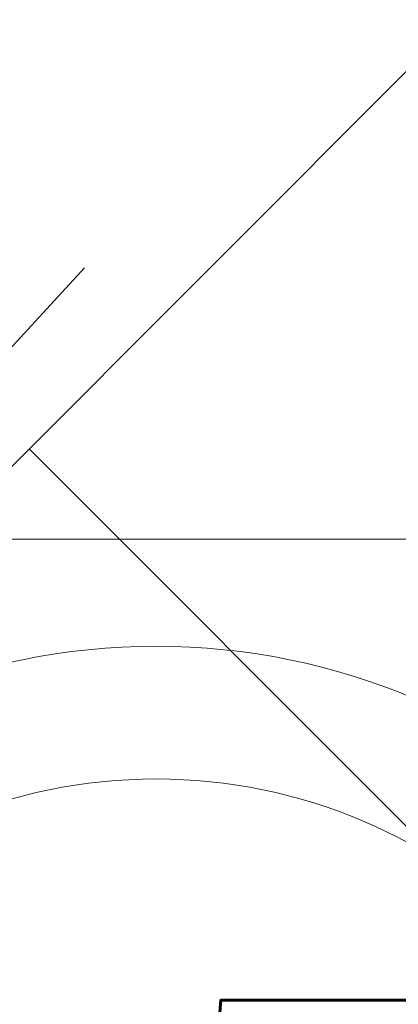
# Model space of a CAD drawing. Extents: x 7489187 to 7491099, y 5781939 to 5785132.
# Tile 25 of 217: x 7490381.942 to 7490382.299, y 5784336.313 to 5784337.24. Entities that reach past the tile are written whole.
import ezdxf
from ezdxf import colors
from ezdxf.entities.mleader import LeaderData, LeaderLine
from ezdxf.math import Vec2, Vec3

# ---------------------------------------------------------------- set-up
doc = ezdxf.new("R2010")
doc.units = 0
doc.header["$MEASUREMENT"] = 0
doc.linetypes.add('DYN_DIM', pattern=[1.0221568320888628, 0.2920448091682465, -0.7301120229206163])
doc.layers.get('0').update_dxf_attribs({"linetype": 'CONTINUOUS', "lineweight": 5})
doc.layers.get('Defpoints').update_dxf_attribs({"linetype": 'CONTINUOUS'})
doc.layers.get('Defpoints').transparency = 0.8
for name, color, linetype, lineweight in [('___wymiary', 1, 'CONTINUOUS', 20), ('___wysokość  - projektowana', 5, 'CONTINUOUS', 20), ('__PROJ_DR_szraf utwardzenia', 141, 'CONTINUOUS', 9), ('__PROJ_IS_sanitarka instalacja (myjnia)', 32, 'CONTINUOUS', 20), ('_ISTN__DR_szraf zieleń', 8, 'CONTINUOUS', 30), ('_ISTN_ROZBIÓRKA_DR_szraf zieleń', 40, 'CONTINUOUS', 30), ('_ROZBIÓRKA_DR_krawężnik', 7, 'NIEIST_1', 30), ('_ROZBIÓRKA_DR_szraf utwardzenia', 11, 'CONTINUOUS', 15), ('_ROZBIÓRKA_DR_szraf zieleń', 11, 'CONTINUOUS', 30)]:
    doc.layers.add(name, color=color, linetype=linetype, lineweight=lineweight)
doc.styles.add('Arial', font='arial.ttf')
doc.styles.add('ROMANS', font='romans.shx', dxfattribs={"width": 0.8})
doc.styles.get("Standard").update_dxf_attribs({"font": 'txt', "width": 0.75})
doc.linetypes.add('NIEIST_1', pattern='A,20,-0.01,["X",Standard,S=5,R=0,X=-2.54,Y=-2.54],-0.01', length=20.02)
doc.dimstyles.new('PZT-AS', dxfattribs={"dimtxt": 1, "dimasz": 0.5, "dimexe": 1, "dimexo": 1, "dimgap": 0.1, "dimtad": 0, "dimdec": 1, "dimrnd": 0.0005, "dimzin": 0, "dimdsep": 46, "dimtxsty": 'Arial', "dimblk": 'ARCHTICK', "dimcen": 0.5, "dimclrd": 256, "dimclre": 256, "dimclrt": 256, "dimazin": 0, "dimtfac": 1, "dimtdec": 1, "dimtofl": 0, "dimtmove": 0, "dimatfit": 3, "dimldrblk": 'ARCHTICK', "dimfxl": 0, "dimtolj": 1, "dimtzin": 0, "dimarcsym": 0})
pattern_1 = [(273.8880229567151, (-7489999.249338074, -5784190.541704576), (0.8197702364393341, -0.5070811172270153), [0, -0.76, 0, -0.85, 0, -0.8125]), (243.8880229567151, (-7489999.249338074, -5784190.541704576), (0.6853056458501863, -1.5180614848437), [0, -0.41, 0, -0.685, 0, -0.2625]), (203.8880229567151, (-7489998.908895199, -5784190.029529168), (-0.8595845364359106, -1.298303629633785), [0, -0.25, 0, -0.9, 0, -1.175]), (193.8880229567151, (-7489998.908895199, -5784190.029529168), (-0.466577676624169, -1.494684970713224), [0, -0.125, 0, -0.59, 0, -0.675])]

# ---------------------------------------------------------------- blocks, each defined once
blk = doc.blocks.new('EAWEQWEQE')
at = {"layer": '__PROJ_DR_szraf utwardzenia', "ltscale": 2}
h = blk.add_hatch(dxfattribs=at)
h.set_pattern_fill('AR-HBONE', color=256, scale=0.5, angle=45)
h.set_pattern_definition([(90, (-7489965.006917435, -5784369.251104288), (-2, 2), [6, -2]), (180, (-7489965.006917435, -5784367.251104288), (-2, 2), [6, -2])])
edge = h.paths.add_edge_path()
edge.add_line((86.03000000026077, 0.3200000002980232), (85.95000000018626, 1.150000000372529))
edge.add_line((85.95000000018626, 1.150000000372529), (85.99000000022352, 2.150000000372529))
edge.add_line((85.99000000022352, 2.150000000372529), (86.19000000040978, 3.129999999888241))
edge.add_line((86.19000000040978, 3.129999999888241), (86.54000000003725, 4.060000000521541))
edge.add_line((86.54000000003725, 4.060000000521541), (86.9141155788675, 4.745878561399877))
edge.add_line((86.9141155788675, 4.745878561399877), (83.19093015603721, 11.76064102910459))
edge.add_line((83.19093015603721, 11.76064102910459), (82.66000000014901, 11.41999999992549))
edge.add_line((82.66000000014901, 11.41999999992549), (72.50999999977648, 7.799999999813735))
edge.add_arc((72.24903874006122, 9.042990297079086), 1.270088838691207, 219.2149584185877, 281.85683428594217, ccw=False)
edge.add_line((71.26500000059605, 8.240000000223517), (71.04000000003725, 8.650000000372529))
edge.add_arc((69.92013106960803, 8.368443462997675), 1.154720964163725, 14.1127482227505, 101.495783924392)
edge.add_line((69.69000000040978, 9.5), (67.90297361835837, 8.8457025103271))
edge.add_line((67.90297361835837, 8.8457025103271), (69.27792074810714, 5.089185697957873))
edge.add_line((69.27792074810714, 5.089185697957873), (64.58257362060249, 3.37054805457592))
edge.add_line((64.58257362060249, 3.37054805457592), (63.20766350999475, 7.126825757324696))
edge.add_line((63.20766350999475, 7.126825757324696), (59.89222941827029, 5.914727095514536))
edge.add_arc((59.5485867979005, 6.853827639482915), 1.000000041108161, 245.5390053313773, 290.0989574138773, ccw=False)
edge.add_line((59.13451310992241, 5.943584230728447), (51.80837199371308, 9.276277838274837))
edge.add_line((51.80837199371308, 9.276277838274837), (51.35325031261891, 9.483314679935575))
edge.add_arc((51.56028715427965, 9.938436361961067), 0.4999999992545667, 155.5390046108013, 245.53900451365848, ccw=False)
edge.add_line((51.10516547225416, 10.14547320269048), (52.96849702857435, 14.24156833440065))
edge.add_line((52.96849702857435, 14.24156833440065), (49.69162090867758, 15.73223358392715))
edge.add_line((49.69162090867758, 15.73223358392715), (48.3458814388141, 12.77394263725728))
edge.add_arc((47.66319891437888, 13.08449789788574), 0.749999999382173, 155.5390047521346, 335.5390046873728, ccw=False)
edge.add_line((46.98051638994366, 13.39505315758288), (48.32625585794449, 16.35334410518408))
edge.add_line((48.32625585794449, 16.35334410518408), (45.04603271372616, 17.84553193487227))
edge.add_line((45.04603271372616, 17.84553193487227), (43.18270114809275, 13.74943678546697))
edge.add_arc((42.72757946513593, 13.95647362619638), 0.4999999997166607, 245.5390047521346, 335.5390046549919, ccw=False)
edge.add_line((42.52054262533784, 13.50135194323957), (42.06542093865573, 13.70838878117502))
edge.add_line((42.06542093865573, 13.70838878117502), (27.98965454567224, 6.455637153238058))
edge.add_arc((30.7378729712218, 1.122036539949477), 6.00000000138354, 117.2604726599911, 207.2604725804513)
edge.add_line((25.40427235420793, -1.626181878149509), (44.87081948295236, -39.4058528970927))
edge.add_arc((51.98228697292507, -35.74156167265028), 8.00000000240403, 207.2604725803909, 297.2604725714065)
edge.add_line((55.64657819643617, -42.85302916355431), (65.85764832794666, -37.5916207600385))
edge.add_arc((66.3156847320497, -38.48055419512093), 0.9999999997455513, 27.260472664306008, 117.26047266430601, ccw=False)
edge.add_line((67.20461816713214, -38.02251779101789), (69.0367637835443, -41.57825153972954))
edge.add_line((69.0367637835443, -41.57825153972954), (72.23692415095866, -39.92932048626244))
edge.add_line((72.23692415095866, -39.92932048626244), (70.40477853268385, -36.37358674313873))
edge.add_arc((71.29371196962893, -35.91555033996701), 1.000000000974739, 117.260472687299, 207.2604725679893, ccw=False)
edge.add_line((70.83567556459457, -35.02661690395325), (72.45092313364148, -34.19433615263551))
edge.add_line((72.45092313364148, -34.19433615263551), (100.212429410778, -20.30914882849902))
edge.add_line((100.212429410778, -20.30914882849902), (96.95837672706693, -14.17826786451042))
edge.add_line((96.95837672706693, -14.17826786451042), (96.28000000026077, -14.25999999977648))
edge.add_line((96.28000000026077, -14.25999999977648), (95.54999999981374, -14.21999999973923))
edge.add_line((95.54999999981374, -14.21999999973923), (94.81000000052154, -14.0699999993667))
edge.add_line((94.81000000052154, -14.0699999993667), (94.15000000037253, -13.75))
edge.add_line((94.15000000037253, -13.75), (93.59999999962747, -13.29999999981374))
edge.add_line((93.59999999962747, -13.29999999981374), (93.11395277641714, -12.74355050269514))
edge.add_line((93.11395277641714, -12.74355050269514), (86.03000000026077, 0.3200000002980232))
edge = h.paths.add_edge_path(flags=16)
edge.add_line((68.19818073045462, -26.82298227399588), (66.86477710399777, -27.51002606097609))
edge.add_arc((65.975839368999, -27.96806108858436), 1.000003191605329, -62.73945156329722, 27.260289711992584, ccw=False)
edge.add_line((66.43387841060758, -28.85699675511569), (49.9887127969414, -37.33061716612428))
edge.add_arc((49.53067639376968, -36.44168373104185), 0.9999999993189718, 207.2604725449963, 297.2604726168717, ccw=False)
edge.add_line((48.64174295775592, -36.89972013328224), (42.60770879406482, -25.18917772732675))
edge.add_arc((45.27450910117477, -23.81506851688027), 3.000000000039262, 117.2604726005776, 207.260472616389, ccw=False)
edge.add_line((43.90039989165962, -21.14826820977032), (50.04820530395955, -17.79698389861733))
edge.add_line((50.04820530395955, -17.79698389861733), (48.5198065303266, -14.83074636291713))
edge.add_line((48.5198065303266, -14.83074636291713), (41.40833904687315, -18.49503758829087))
edge.add_arc((40.49226624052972, -16.71717071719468), 1.999999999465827, 207.2604725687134, 297.2604726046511, ccw=False)
edge.add_line((38.7143993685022, -17.63324352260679), (38.30819894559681, -16.84491068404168))
edge.add_arc((41.86393269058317, -15.01276507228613), 4.000000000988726, 119.5465124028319, 207.2604725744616, ccw=False)
edge.add_line((39.89141289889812, -11.53294242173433), (42.19067206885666, -10.22961904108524))
edge.add_line((42.19067206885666, -10.22961904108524), (40.65472773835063, -7.322749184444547))
edge.add_line((40.65472773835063, -7.322749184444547), (37.60222481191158, -8.914460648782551))
edge.add_arc((37.13986403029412, -8.02776875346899), 1.000000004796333, 207.2604728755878, 297.53954950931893, ccw=False)
edge.add_line((36.25093059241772, -8.485805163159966), (35.9459182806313, -7.893852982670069))
edge.add_arc((36.83485165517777, -7.435816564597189), 0.9999999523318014, 117.26046988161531, 207.2604749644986, ccw=False)
edge.add_line((36.37681531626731, -6.54688315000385), (39.48808232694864, -4.943755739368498))
edge.add_line((39.48808232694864, -4.943755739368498), (34.72450372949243, 4.301151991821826))
edge.add_line((34.72450372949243, 4.301151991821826), (40.50257106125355, 7.2783886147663))
edge.add_line((40.50257106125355, 7.2783886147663), (45.26614965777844, -1.966519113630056))
edge.add_line((45.26614965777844, -1.966519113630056), (50.99005168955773, 0.9828080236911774))
edge.add_arc((51.44994639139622, 0.07042821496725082), 1.021733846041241, 28.27730476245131, 116.75087229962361, ccw=False)
edge.add_line((52.34975170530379, 0.554463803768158), (52.60836826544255, 0.02900062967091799))
edge.add_arc((51.72075485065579, -0.4315885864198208), 1.000000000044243, -63.43494879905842, 27.425135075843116, ccw=False)
edge.add_line((52.16796844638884, -1.326015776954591), (50.52000000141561, -2.149999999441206))
edge.add_line((50.52000000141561, -2.149999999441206), (52.01594937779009, -4.91204191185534))
edge.add_line((52.01594937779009, -4.91204191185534), (55.01452668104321, -3.400453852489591))
edge.add_arc((55.46466561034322, -4.293412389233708), 1.000000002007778, 34.136835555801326, 116.75259780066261, ccw=False)
edge.add_line((56.29236533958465, -3.732241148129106), (56.74736846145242, -4.599583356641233))
edge.add_arc((55.85843502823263, -5.057619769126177), 1.000000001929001, -62.73952733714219, 27.26047314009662, ccw=False)
edge.add_line((56.316471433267, -5.946553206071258), (52.76073767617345, -7.778698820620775))
edge.add_line((52.76073767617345, -7.778698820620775), (56.19601071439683, -14.44569958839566))
edge.add_line((56.19601071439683, -14.44569958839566), (59.75174444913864, -12.61355397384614))
edge.add_arc((60.209780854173, -13.50248740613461), 0.9999999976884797, 27.260472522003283, 117.26047278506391, ccw=False)
edge.add_line((61.09871428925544, -13.04445100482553), (68.19818073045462, -26.82298227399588))
h.paths.add_polyline_path([(63.77906223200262, -11.76213125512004), (84.22453126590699, -1.227293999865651), (90.17900449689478, -12.78342867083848), (69.7335354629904, -23.31826592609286)], flags=16)
at = {"layer": '_ISTN__DR_szraf zieleń'}
h = blk.add_hatch(dxfattribs=at)
h.set_pattern_fill('AR-SAND', color=256, scale=0.5, angle=236.3880229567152)
h.set_pattern_definition(pattern_1)
edge = h.paths.add_edge_path(flags=17)
edge.add_line((46.94635382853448, -13.79315116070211), (43.59032535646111, -15.57982763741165))
edge.add_line((43.59032535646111, -15.57982763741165), (42.95999999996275, -14.38999999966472))
edge.add_line((42.95999999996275, -14.38999999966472), (38.25999999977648, -16.75))
edge.add_line((38.25999999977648, -16.75), (38.90756137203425, -17.93729795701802))
edge.add_arc((40.49226624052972, -16.71717071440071), 2.000000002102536, 217.5941032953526, 297.2604725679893)
edge.add_line((41.40833904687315, -18.49503758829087), (47.71854556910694, -15.24360819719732))
edge.add_line((47.71854556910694, -15.24360819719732), (46.94635382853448, -13.79315116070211))
h.paths.add_polyline_path([(89.03984216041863, 0.7408491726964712), (87.45000000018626, -0.1799999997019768), (86.28000000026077, 1.870000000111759), (87.94964933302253, 2.794854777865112), (86.9141155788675, 4.745878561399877), (86.54000000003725, 4.060000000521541), (86.19000000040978, 3.129999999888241), (85.99000000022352, 2.150000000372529), (85.95000000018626, 1.150000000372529), (86.03000000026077, 0.3200000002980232), (92.75999999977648, -12.09999999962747), (93.08999999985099, -12.70000000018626), (93.59999999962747, -13.29999999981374), (94.15000000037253, -13.75), (94.81000000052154, -14.0699999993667), (95.54999999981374, -14.21999999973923), (96.28000000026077, -14.25999999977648), (96.95837672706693, -14.17826786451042)], flags=17)
edge = h.paths.add_edge_path()
edge.add_line((100.9142929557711, -21.63151274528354), (100.7000000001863, -22.08999999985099))
edge.add_line((100.7000000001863, -22.08999999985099), (100, -23.55999999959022))
edge.add_line((100, -23.55999999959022), (99.69000000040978, -24.33000000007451))
edge.add_line((99.69000000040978, -24.33000000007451), (99.28000000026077, -25.29000000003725))
edge.add_line((99.28000000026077, -25.29000000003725), (98.9199999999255, -25.89999999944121))
edge.add_line((98.9199999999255, -25.89999999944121), (98.75999999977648, -26.18999999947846))
edge.add_line((98.75999999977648, -26.18999999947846), (97.87000000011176, -27.04999999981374))
edge.add_line((97.87000000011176, -27.04999999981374), (94.28000000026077, -28.87999999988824))
edge.add_line((94.28000000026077, -28.87999999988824), (97.63736342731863, -35.58656293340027))
edge.add_line((97.63736342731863, -35.58656293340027), (93.16631717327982, -37.82480898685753))
edge.add_line((93.16631717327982, -37.82480898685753), (91.88351546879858, -35.26232675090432))
edge.add_line((91.88351546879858, -35.26232675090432), (88.81000000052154, -36.78000000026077))
edge.add_line((88.81000000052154, -36.78000000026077), (89.24121690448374, -37.63662617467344))
edge.add_line((89.24121690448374, -37.63662617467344), (78.86000000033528, -42.87000000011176))
edge.add_line((78.86000000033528, -42.87000000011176), (75.25, -35.67999999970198))
edge.add_line((75.25, -35.67999999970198), (71.29999999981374, -37.66000000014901))
edge.add_line((71.29999999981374, -37.66000000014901), (80.79999999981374, -55.76999999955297))
edge.add_line((80.79999999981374, -55.76999999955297), (77.29999999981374, -57.46999999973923))
edge.add_line((77.29999999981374, -57.46999999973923), (69.25, -42))
edge.add_line((69.25, -42), (63.44000000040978, -44.75999999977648))
edge.add_line((63.44000000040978, -44.75999999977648), (62.3219036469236, -42.59157070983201))
edge.add_line((62.3219036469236, -42.59157070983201), (59.71101718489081, -43.96194514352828))
edge.add_line((59.71101718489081, -43.96194514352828), (60.84999999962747, -46.13999999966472))
edge.add_line((60.84999999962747, -46.13999999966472), (58.66000000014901, -47.29000000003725))
edge.add_line((58.66000000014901, -47.29000000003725), (57.41999999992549, -45.16000000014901))
edge.add_line((57.41999999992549, -45.16000000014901), (56.21445642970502, -42.88642733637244))
edge.add_line((56.21445642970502, -42.88642733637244), (55.20999999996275, -43.20000000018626))
edge.add_line((55.20999999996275, -43.20000000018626), (54.23000000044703, -43.37999999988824))
edge.add_arc((51.92325254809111, -35.80484337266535), 7.91859089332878, 207.0490962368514, 286.93626954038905, ccw=False)
edge.add_line((44.87081948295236, -39.4058528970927), (25.40427235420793, -1.626181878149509))
edge.add_arc((30.7378729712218, 1.122036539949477), 6.000000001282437, 117.26047265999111, 207.2604725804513, ccw=False)
edge.add_line((27.98965454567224, 6.455637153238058), (42.06542094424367, 13.70838878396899))
edge.add_line((42.06542094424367, 13.70838878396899), (44.54986302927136, 19.16984898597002))
edge.add_line((44.54986302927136, 19.16984898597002), (54.29281407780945, 14.73773801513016))
edge.add_line((54.29281407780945, 14.73773801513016), (52.65850050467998, 11.14508493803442))
edge.add_line((52.65850050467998, 11.14508493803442), (55.58000000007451, 12.58999999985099))
edge.add_line((55.58000000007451, 12.58999999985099), (57.96999999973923, 8.140000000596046))
edge.add_line((57.96999999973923, 8.140000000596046), (58.33000000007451, 7.890000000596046))
edge.add_line((58.33000000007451, 7.890000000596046), (59.36000000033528, 8.25))
edge.add_line((59.36000000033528, 8.25), (58.67999999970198, 10.29999999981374))
edge.add_line((58.67999999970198, 10.29999999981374), (59.59999999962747, 10.62999999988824))
edge.add_line((59.59999999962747, 10.62999999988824), (60.3120239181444, 8.584184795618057))
edge.add_line((60.3120239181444, 8.584184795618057), (62.33999999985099, 9.290000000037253))
edge.add_line((62.33999999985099, 9.290000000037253), (61.70000000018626, 11.37000000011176))
edge.add_line((61.70000000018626, 11.37000000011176), (62.65000000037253, 11.70999999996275))
edge.add_line((62.65000000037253, 11.70999999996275), (62.79327710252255, 11.23468389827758))
edge.add_line((62.79327710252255, 11.23468389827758), (65.04409988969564, 12.05855243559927))
edge.add_line((65.04409988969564, 12.05855243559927), (64.88999999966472, 12.50999999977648))
edge.add_line((64.88999999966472, 12.50999999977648), (65.8300000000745, 12.83999999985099))
edge.add_line((65.8300000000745, 12.83999999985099), (65.97795227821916, 12.40037037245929))
edge.add_line((65.97795227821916, 12.40037037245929), (66.52810051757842, 12.60174110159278))
edge.add_line((66.52810051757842, 12.60174110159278), (67.12280952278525, 10.97698603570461))
edge.add_line((67.12280952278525, 10.97698603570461), (69.23000000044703, 11.70000000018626))
edge.add_line((69.23000000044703, 11.70000000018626), (68.54999999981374, 13.81000000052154))
edge.add_line((68.54999999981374, 13.81000000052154), (69.45999999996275, 14.12999999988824))
edge.add_line((69.45999999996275, 14.12999999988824), (70.1699999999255, 12.03000000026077))
edge.add_line((70.1699999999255, 12.03000000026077), (71, 12.32000000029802))
edge.add_line((71, 12.32000000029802), (72.50999999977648, 7.799999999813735))
edge.add_line((72.50999999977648, 7.799999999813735), (82.66000000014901, 11.41999999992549))
edge.add_line((82.66000000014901, 11.41999999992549), (83.19093015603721, 11.76064102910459))
edge.add_line((83.19093015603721, 11.76064102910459), (70.9199999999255, 34.87999999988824))
edge.add_line((70.9199999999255, 34.87999999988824), (51.91000000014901, 39.10000000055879))
edge.add_line((51.91000000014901, 39.10000000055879), (0, 0))
edge.add_line((0, 0), (71.12922030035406, -69.1156747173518))
edge.add_line((71.12922030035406, -69.1156747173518), (70.56000000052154, -66.8999999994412))
edge.add_line((70.56000000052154, -66.8999999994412), (72.98000000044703, -65.91000000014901))
edge.add_line((72.98000000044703, -65.91000000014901), (77.49000000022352, -63.12999999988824))
edge.add_line((77.49000000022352, -63.12999999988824), (87.37000000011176, -55.63999999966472))
edge.add_line((87.37000000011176, -55.63999999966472), (95.04999999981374, -49.75))
edge.add_line((95.04999999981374, -49.75), (105.9199999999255, -41.54999999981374))
edge.add_line((105.9199999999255, -41.54999999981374), (109.8061731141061, -38.38448637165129))
edge.add_line((109.8061731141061, -38.38448637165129), (100.9142929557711, -21.63151274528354))
h.paths.add_polyline_path([(112.2400000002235, -42.96999999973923), (111.5759357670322, -41.71885284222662), (111.1299999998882, -42.04000000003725), (97.87000000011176, -52.12999999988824), (92.5800000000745, -56.0699999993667), (92.92999999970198, -56.79999999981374), (86.37999999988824, -61.91999999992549), (77.59999999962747, -68.38999999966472), (74.25, -70.26999999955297), (72.90929836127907, -70.84536183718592), (73.8300000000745, -71.74000000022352)])
blk = doc.blocks.new('FDFSDFSSDFZ')
at = {"layer": '_ISTN_ROZBIÓRKA_DR_szraf zieleń'}
h = blk.add_hatch(dxfattribs=at)
h.set_pattern_fill('AR-SAND', color=256, scale=0.5, angle=236.3880229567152)
h.set_pattern_definition(pattern_1)
edge = h.paths.add_edge_path(flags=17)
edge.add_line((46.94635382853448, -13.79315116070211), (43.59032535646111, -15.57982763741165))
edge.add_line((43.59032535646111, -15.57982763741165), (42.95999999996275, -14.38999999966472))
edge.add_line((42.95999999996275, -14.38999999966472), (38.25999999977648, -16.75))
edge.add_line((38.25999999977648, -16.75), (39.37166953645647, -18.78823610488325))
edge.add_arc((40.06136920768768, -18.06414055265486), 1.000000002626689, 226.3936601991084, 297.2604725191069)
edge.add_line((40.51940561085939, -18.95307399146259), (47.71854556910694, -15.24360819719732))
edge.add_line((47.71854556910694, -15.24360819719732), (46.94635382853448, -13.79315116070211))
h.paths.add_polyline_path([(89.03984216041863, 0.7408491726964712), (87.45000000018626, -0.1799999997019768), (86.28000000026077, 1.870000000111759), (87.94964933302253, 2.794854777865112), (86.9141155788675, 4.745878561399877), (86.54000000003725, 4.060000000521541), (86.19000000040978, 3.129999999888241), (85.99000000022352, 2.150000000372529), (85.95000000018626, 1.150000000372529), (86.03000000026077, 0.3200000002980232), (92.75999999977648, -12.09999999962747), (93.08999999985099, -12.70000000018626), (93.59999999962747, -13.29999999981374), (94.15000000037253, -13.75), (94.81000000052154, -14.0699999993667), (95.54999999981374, -14.21999999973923), (96.28000000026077, -14.25999999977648), (96.95837672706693, -14.17826786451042)], flags=17)
edge = h.paths.add_edge_path()
edge.add_line((100.9142929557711, -21.63151274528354), (100.7000000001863, -22.08999999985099))
edge.add_line((100.7000000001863, -22.08999999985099), (100, -23.55999999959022))
edge.add_line((100, -23.55999999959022), (99.69000000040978, -24.33000000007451))
edge.add_line((99.69000000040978, -24.33000000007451), (99.28000000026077, -25.29000000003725))
edge.add_line((99.28000000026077, -25.29000000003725), (98.9199999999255, -25.89999999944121))
edge.add_line((98.9199999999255, -25.89999999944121), (98.75999999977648, -26.18999999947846))
edge.add_line((98.75999999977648, -26.18999999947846), (97.87000000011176, -27.04999999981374))
edge.add_line((97.87000000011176, -27.04999999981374), (94.28000000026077, -28.87999999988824))
edge.add_line((94.28000000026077, -28.87999999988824), (97.63736342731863, -35.58656293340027))
edge.add_line((97.63736342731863, -35.58656293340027), (93.16631717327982, -37.82480898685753))
edge.add_line((93.16631717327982, -37.82480898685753), (91.88351546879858, -35.26232675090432))
edge.add_line((91.88351546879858, -35.26232675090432), (88.81000000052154, -36.78000000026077))
edge.add_line((88.81000000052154, -36.78000000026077), (89.24121690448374, -37.63662617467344))
edge.add_line((89.24121690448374, -37.63662617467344), (78.86000000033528, -42.87000000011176))
edge.add_line((78.86000000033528, -42.87000000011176), (75.25, -35.67999999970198))
edge.add_line((75.25, -35.67999999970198), (71.29999999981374, -37.66000000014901))
edge.add_line((71.29999999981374, -37.66000000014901), (80.79999999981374, -55.76999999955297))
edge.add_line((80.79999999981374, -55.76999999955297), (77.29999999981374, -57.46999999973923))
edge.add_line((77.29999999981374, -57.46999999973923), (69.25, -42))
edge.add_line((69.25, -42), (63.44000000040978, -44.75999999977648))
edge.add_line((63.44000000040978, -44.75999999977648), (62.3219036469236, -42.59157070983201))
edge.add_line((62.3219036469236, -42.59157070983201), (59.71101718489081, -43.96194514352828))
edge.add_line((59.71101718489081, -43.96194514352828), (60.84999999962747, -46.13999999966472))
edge.add_line((60.84999999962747, -46.13999999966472), (58.66000000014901, -47.29000000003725))
edge.add_line((58.66000000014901, -47.29000000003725), (57.41999999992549, -45.16000000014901))
edge.add_line((57.41999999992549, -45.16000000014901), (56.2190921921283, -42.89517006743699))
edge.add_line((56.2190921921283, -42.89517006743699), (55.20999999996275, -43.20000000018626))
edge.add_line((55.20999999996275, -43.20000000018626), (54.23000000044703, -43.37999999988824))
edge.add_arc((51.92325254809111, -35.80484337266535), 7.91859089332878, 207.0490962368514, 286.93626954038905, ccw=False)
edge.add_line((44.87081948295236, -39.4058528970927), (33.73000000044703, -17.80999999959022))
edge.add_line((33.73000000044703, -17.80999999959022), (25.40427235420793, -1.626181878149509))
edge.add_arc((30.7378729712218, 1.122036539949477), 6.000000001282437, 117.26047265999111, 207.2604725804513, ccw=False)
edge.add_line((27.98965454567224, 6.455637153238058), (42.06542094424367, 13.70838878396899))
edge.add_line((42.06542094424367, 13.70838878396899), (44.54986302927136, 19.16984898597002))
edge.add_line((44.54986302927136, 19.16984898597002), (54.29281407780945, 14.73773801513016))
edge.add_line((54.29281407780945, 14.73773801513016), (52.65850050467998, 11.14508493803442))
edge.add_line((52.65850050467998, 11.14508493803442), (55.58000000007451, 12.58999999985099))
edge.add_line((55.58000000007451, 12.58999999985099), (57.96999999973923, 8.140000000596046))
edge.add_line((57.96999999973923, 8.140000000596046), (58.33000000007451, 7.890000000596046))
edge.add_line((58.33000000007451, 7.890000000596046), (59.36000000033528, 8.25))
edge.add_line((59.36000000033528, 8.25), (58.67999999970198, 10.29999999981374))
edge.add_line((58.67999999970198, 10.29999999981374), (59.59999999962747, 10.62999999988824))
edge.add_line((59.59999999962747, 10.62999999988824), (60.3120239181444, 8.584184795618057))
edge.add_line((60.3120239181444, 8.584184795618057), (62.33999999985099, 9.290000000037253))
edge.add_line((62.33999999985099, 9.290000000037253), (61.70000000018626, 11.37000000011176))
edge.add_line((61.70000000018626, 11.37000000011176), (62.65000000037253, 11.70999999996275))
edge.add_line((62.65000000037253, 11.70999999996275), (62.79327710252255, 11.23468389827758))
edge.add_line((62.79327710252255, 11.23468389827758), (65.04409988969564, 12.05855243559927))
edge.add_line((65.04409988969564, 12.05855243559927), (64.88999999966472, 12.50999999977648))
edge.add_line((64.88999999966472, 12.50999999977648), (65.8300000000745, 12.83999999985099))
edge.add_line((65.8300000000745, 12.83999999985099), (65.97795227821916, 12.40037037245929))
edge.add_line((65.97795227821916, 12.40037037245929), (66.52810051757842, 12.60174110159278))
edge.add_line((66.52810051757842, 12.60174110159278), (67.12280952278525, 10.97698603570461))
edge.add_line((67.12280952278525, 10.97698603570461), (69.23000000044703, 11.70000000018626))
edge.add_line((69.23000000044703, 11.70000000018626), (68.54999999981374, 13.81000000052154))
edge.add_line((68.54999999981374, 13.81000000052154), (69.45999999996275, 14.12999999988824))
edge.add_line((69.45999999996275, 14.12999999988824), (70.1699999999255, 12.03000000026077))
edge.add_line((70.1699999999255, 12.03000000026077), (71, 12.32000000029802))
edge.add_line((71, 12.32000000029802), (72.50999999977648, 7.799999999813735))
edge.add_line((72.50999999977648, 7.799999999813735), (82.66000000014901, 11.41999999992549))
edge.add_line((82.66000000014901, 11.41999999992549), (83.19093015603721, 11.76064102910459))
edge.add_line((83.19093015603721, 11.76064102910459), (70.9199999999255, 34.87999999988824))
edge.add_line((70.9199999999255, 34.87999999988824), (51.91000000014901, 39.10000000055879))
edge.add_line((51.91000000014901, 39.10000000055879), (0, 0))
edge.add_line((0, 0), (71.12922030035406, -69.1156747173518))
edge.add_line((71.12922030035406, -69.1156747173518), (70.56000000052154, -66.8999999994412))
edge.add_line((70.56000000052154, -66.8999999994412), (72.98000000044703, -65.91000000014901))
edge.add_line((72.98000000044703, -65.91000000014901), (77.49000000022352, -63.12999999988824))
edge.add_line((77.49000000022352, -63.12999999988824), (87.37000000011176, -55.63999999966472))
edge.add_line((87.37000000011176, -55.63999999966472), (95.04999999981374, -49.75))
edge.add_line((95.04999999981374, -49.75), (105.9199999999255, -41.54999999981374))
edge.add_line((105.9199999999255, -41.54999999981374), (109.8061731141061, -38.38448637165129))
edge.add_line((109.8061731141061, -38.38448637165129), (100.9142929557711, -21.63151274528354))
h.paths.add_polyline_path([(112.2400000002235, -42.96999999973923), (111.5759357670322, -41.71885284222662), (111.1299999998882, -42.04000000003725), (97.87000000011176, -52.12999999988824), (92.5800000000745, -56.0699999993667), (92.92999999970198, -56.79999999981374), (86.37999999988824, -61.91999999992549), (77.59999999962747, -68.38999999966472), (74.25, -70.26999999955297), (72.90929836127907, -70.84536183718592), (73.8300000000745, -71.74000000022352)])
at = {"layer": '_ROZBIÓRKA_DR_szraf utwardzenia', "ltscale": 2}
h = blk.add_hatch(dxfattribs=at)
h.set_pattern_fill('AR-HBONE', color=256, scale=0.3)
h.set_pattern_definition([(45, (-7490034.42, -5784375.3), (0, 1.697056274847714), [3.6, -1.2]), (135, (-7490033.571471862, -5784374.451471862), (1.332267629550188e-16, 1.697056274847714), [3.6, -1.2])])
h.paths.add_polyline_path([(38.25, -13.3199999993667), (38.83000000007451, -12.43999999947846), (39.54999999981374, -11.75), (40.32000000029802, -11.29000000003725), (42.19067206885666, -10.22961904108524), (40.65472773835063, -7.322749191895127), (36.23000000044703, -9.629999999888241), (35.19000000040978, -10.3199999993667), (34.46999999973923, -11.01999999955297), (34.08000000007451, -11.51999999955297), (33.57000000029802, -12.37999999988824), (33.40000000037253, -12.79999999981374), (33.13999999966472, -13.76999999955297), (33.03000000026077, -14.75999999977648), (33.03000000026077, -14.91999999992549), (33.11000000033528, -15.91999999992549), (33.33999999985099, -16.88999999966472), (33.73000000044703, -17.80999999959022), (44.74000000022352, -38.16999999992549), (45.5, -39.50999999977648), (46.09999999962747, -40.29999999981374), (46.79000000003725, -41.03000000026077), (46.96999999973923, -41.20000000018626), (47.75, -41.83000000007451), (48.59999999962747, -42.35999999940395), (49.49000000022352, -42.80999999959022), (49.99000000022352, -42.99000000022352), (50.95999999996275, -43.25), (51.94000000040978, -43.41000000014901), (52.94000000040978, -43.46999999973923), (53.24000000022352, -43.46999999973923), (54.23000000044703, -43.37999999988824), (54.53093875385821, -43.32472553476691), (55.32023093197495, -43.0119182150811), (56.07868828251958, -42.63037790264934), (65.84885452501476, -37.59615190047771, -0.4479799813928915), (67.25999990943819, -38.12999982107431), (68.17999999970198, -39.95000000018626), (69.25, -42), (77.29999999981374, -57.46999999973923), (80.79999999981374, -55.76999999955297), (71.29999999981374, -37.66000000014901), (71.11532196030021, -37.75257278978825), (70.40477853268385, -36.37358674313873, -0.4142135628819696), (70.83567556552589, -35.02661690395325), (72.1699999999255, -34.33999999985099), (72.43999998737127, -34.20000000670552), (67.55191766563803, -25.4160916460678), (92.92499999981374, -12.39999999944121), (92.75999999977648, -12.09999999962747), (86.03000000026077, 0.3200000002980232), (60.95999999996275, -12.74000000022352), (66.29999999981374, -23.12999999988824), (66.42999999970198, -23.39999999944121), (66.52000000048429, -23.67999999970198), (66.5800000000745, -23.95999999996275), (66.62000000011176, -24.25999999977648), (66.62000000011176, -24.55999999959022), (66.5850485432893, -24.89786407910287), (66.46999999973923, -25.21999999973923), (66.33999999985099, -25.49000000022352), (66.19000000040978, -25.75), (66, -25.97999999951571), (65.86000000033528, -26.13999999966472), (65.63999999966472, -26.33999999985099), (65.40000000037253, -26.51999999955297), (65.13999999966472, -26.66999999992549), (64.87000000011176, -26.79000000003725), (64.67999999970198, -26.85999999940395), (57.91999999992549, -30.38999999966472), (59.59999999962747, -33.58999999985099), (62.66000000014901, -31.93999999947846), (63.02000000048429, -31.75999999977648), (63.41000000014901, -31.71999999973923), (63.79000000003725, -31.84999999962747), (64.11347826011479, -32.1303478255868), (64.28000000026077, -32.53000000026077), (64.28000000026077, -32.92999999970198), (64.12000000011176, -33.29999999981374), (63.80747909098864, -33.59096774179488), (59.61000000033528, -35.75999999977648), (57.46999999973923, -36.92999999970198), (55.08000000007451, -38.25), (54.12999999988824, -38.54999999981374), (53.13999999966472, -38.66000000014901), (52.81000000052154, -38.64999999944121), (51.82000000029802, -38.49000000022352), (50.88999999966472, -38.14999999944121), (50.37999999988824, -37.85999999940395), (48.83000000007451, -36.12999999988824), (38.25999999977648, -16.75), (37.90000000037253, -15.68999999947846), (37.84999999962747, -14.68999999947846), (37.91000000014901, -14.25999999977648)])
h.paths.add_polyline_path([(67.88999999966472, -12.33999999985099), (67.95000000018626, -12.04999999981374), (68.12999999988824, -11.80999999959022), (68.38999999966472, -11.66000000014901), (68.69000000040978, -11.63999999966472), (68.96999999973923, -11.75999999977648), (69.16000000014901, -11.95999999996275), (72.74000000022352, -18.93999999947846), (72.91000000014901, -19.18999999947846), (72.96999999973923, -19.47999999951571), (72.9199999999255, -19.76999999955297), (72.75, -20.01999999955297), (72.53000000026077, -20.17999999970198), (72.24000000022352, -20.24000000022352), (71.94000000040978, -20.18999999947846), (71.69000000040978, -20.03000000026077), (71.48000000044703, -19.66999999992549), (67.96999999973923, -12.62999999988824)], flags=16)
h.paths.add_polyline_path([(74.59999999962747, -8.979999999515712), (74.58999999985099, -8.679999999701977), (74.70999999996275, -8.410000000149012), (74.92999999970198, -8.21999999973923), (75.21999999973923, -8.149999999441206), (75.50999999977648, -8.209999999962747), (75.75, -8.399999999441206), (75.8300000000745, -8.540000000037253), (79.37000000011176, -15.35999999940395), (79.54999999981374, -15.59999999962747), (79.62999999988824, -15.87999999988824), (79.59999999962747, -16.17999999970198), (79.45999999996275, -16.43999999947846), (79.19933333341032, -16.65533333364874), (78.88999999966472, -16.72999999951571), (78.58999999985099, -16.68999999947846), (78.3300000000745, -16.54999999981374), (78.15000000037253, -16.3199999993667), (78.06000000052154, -16.08000000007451), (74.74000000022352, -9.240000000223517)], flags=16)
h.paths.add_polyline_path([(81.11000000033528, -5.519999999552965), (81.15000000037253, -5.21999999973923), (81.32000000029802, -4.96999999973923), (81.5, -4.849999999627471), (81.79000000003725, -4.78000000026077), (82.0800000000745, -4.839999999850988), (82.32000000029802, -5.019999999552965), (82.38999999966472, -5.120000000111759), (86.09999999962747, -12.25999999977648), (86.13999999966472, -12.55999999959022), (86.06000000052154, -12.83999999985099), (85.87000000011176, -13.0699999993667), (85.77000000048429, -13.13999999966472), (85.49000000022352, -13.22999999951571), (85.19000000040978, -13.18999999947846), (84.92999999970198, -13.04000000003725), (84.77000000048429, -12.83000000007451), (81.20000000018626, -5.799999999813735)], flags=16)
h.paths.add_polyline_path([(58.33000000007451, -9.870000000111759), (58.62999999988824, -9.849999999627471), (58.92999999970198, -9.889999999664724), (59.23230088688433, -9.997964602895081), (59.5, -10.17999999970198), (59.75969072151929, -10.43969072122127), (56.81000000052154, -4.729999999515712), (56.92999999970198, -5.120000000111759), (56.96999999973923, -5.509999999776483), (56.92999999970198, -5.910000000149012), (56.81000000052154, -6.290000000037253), (56.74000000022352, -6.439999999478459), (55.54000000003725, -7.370000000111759), (50.33999999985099, -10.10999999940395), (50.53000000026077, -10.54000000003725), (47.37000000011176, -12.22999999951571), (48.79999999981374, -14.89999999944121)], flags=17)
h.paths.add_polyline_path([(53.41533603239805, 0.9327368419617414), (53.5, 0.5200000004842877), (53.46999999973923, 0.009999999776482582), (53.33999999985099, -0.3599999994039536), (53.12000000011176, -0.7000000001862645), (52.70000000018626, -1.059999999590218), (50.52000000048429, -2.149999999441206), (52.02000000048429, -4.910000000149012), (54.45999999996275, -3.679999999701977), (54.83999999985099, -3.580000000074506), (55.24000000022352, -3.559999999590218), (55.68645669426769, -3.638129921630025), (56.04999999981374, -3.830000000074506), (56.36000000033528, -4.069999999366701), (56.58388452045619, -4.336939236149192)])
h.paths.add_polyline_path([(72.50999999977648, 7.799999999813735), (72.36000000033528, 7.78000000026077), (72.06000000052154, 7.78000000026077), (71.77000000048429, 7.860000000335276), (71.58999999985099, 7.940000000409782), (71.36000000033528, 8.120000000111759), (71.1699999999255, 8.360000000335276), (70.91000000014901, 8.940000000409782), (70.87999999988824, 8.990000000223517), (70.70000000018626, 9.230000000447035), (70.45999999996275, 9.400000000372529), (70.28000000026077, 9.480000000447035), (69.99000000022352, 9.53000000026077), (69.69000000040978, 9.5), (60.24000000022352, 6.040000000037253), (59.77000000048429, 5.870000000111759), (59.28000000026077, 5.820000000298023), (58.72203747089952, 5.920433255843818), (58.23000000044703, 6.200000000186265), (57.87999999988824, 6.540000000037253), (57.62000000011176, 6.96999999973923), (57.61000000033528, 7), (55.21999999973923, 11.49000000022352), (53.04999999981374, 10.41999999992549), (55.73000000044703, 5.169999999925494), (55.70000000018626, 4.78000000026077), (55.48000000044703, 4.450000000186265), (55.29000000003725, 4.320000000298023), (54.90000000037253, 4.25), (54.53000000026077, 4.370000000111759), (54.34999999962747, 4.520000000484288), (51.61000000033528, 9.6800000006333), (49.25, 8.5), (53.25, 1.270000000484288), (53.38704244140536, 0.979792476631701)])
at = {"layer": '_ROZBIÓRKA_DR_szraf zieleń'}
h = blk.add_hatch(dxfattribs=at)
h.set_pattern_fill('AR-SAND', color=256, scale=0.3, angle=236.3880229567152)
h.set_pattern_definition([(273.8880229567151, (-7488972.911736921, -5782412.482118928), (0.4918621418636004, -0.3042486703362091), [0, -0.456, 0, -0.51, 0, -0.4875]), (243.8880229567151, (-7488972.911736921, -5782412.482118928), (0.4111833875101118, -0.9108368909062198), [0, -0.246, 0, -0.411, 0, -0.1575]), (203.8880229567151, (-7488972.707471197, -5782412.174813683), (-0.5157507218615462, -0.7789821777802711), [0, -0.15, 0, -0.54, 0, -0.705]), (193.8880229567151, (-7488972.707471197, -5782412.174813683), (-0.2799466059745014, -0.8968109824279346), [0, -0.075, 0, -0.354, 0, -0.405])])
edge = h.paths.add_edge_path()
edge.add_line((56.24000000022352, -31.25), (51.12399254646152, -21.64313184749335))
edge.add_line((51.12399254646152, -21.64313184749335), (49.02000000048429, -22.74000000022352))
edge.add_line((49.02000000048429, -22.74000000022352), (45.86000000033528, -16.43999999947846))
edge.add_line((45.86000000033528, -16.43999999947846), (47.83000000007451, -15.45000000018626))
edge.add_line((47.83000000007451, -15.45000000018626), (47.71854556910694, -15.24360819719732))
edge.add_line((47.71854556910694, -15.24360819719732), (40.51940561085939, -18.95307399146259))
edge.add_arc((40.06136920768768, -18.06414055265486), 1.000000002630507, 226.3936601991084, 297.2604725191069, ccw=False)
edge.add_line((39.37166953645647, -18.78823610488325), (48.83000000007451, -36.12999999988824))
edge.add_line((48.83000000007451, -36.12999999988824), (50.37999999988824, -37.85999999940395))
edge.add_line((50.37999999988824, -37.85999999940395), (50.88999999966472, -38.14999999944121))
edge.add_line((50.88999999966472, -38.14999999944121), (51.82000000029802, -38.49000000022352))
edge.add_line((51.82000000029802, -38.49000000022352), (52.81000000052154, -38.64999999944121))
edge.add_line((52.81000000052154, -38.64999999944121), (53.13999999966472, -38.66000000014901))
edge.add_line((53.13999999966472, -38.66000000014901), (54.12067073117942, -38.55103658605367))
edge.add_line((54.12067073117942, -38.55103658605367), (55.08000000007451, -38.25))
edge.add_line((55.08000000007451, -38.25), (57.46999999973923, -36.92999999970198))
edge.add_line((57.46999999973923, -36.92999999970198), (54.92999999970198, -31.76999999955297))
edge.add_line((54.92999999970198, -31.76999999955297), (56.24000000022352, -31.25))
h = blk.add_hatch(dxfattribs=at)
h.set_pattern_fill('AR-SAND', color=256, scale=0.3, angle=236.3880229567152)
h.set_pattern_definition([(273.8880229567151, (-7488975.161006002, -5782438.709662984), (0.4918621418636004, -0.3042486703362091), [0, -0.456, 0, -0.51, 0, -0.4875]), (243.8880229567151, (-7488975.161006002, -5782438.709662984), (0.4111833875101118, -0.9108368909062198), [0, -0.246, 0, -0.411, 0, -0.1575]), (203.8880229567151, (-7488974.956740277, -5782438.402357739), (-0.5157507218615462, -0.7789821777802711), [0, -0.15, 0, -0.54, 0, -0.705]), (193.8880229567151, (-7488974.956740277, -5782438.402357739), (-0.2799466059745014, -0.8968109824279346), [0, -0.075, 0, -0.354, 0, -0.405])])
edge = h.paths.add_edge_path()
edge.add_line((54.53093875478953, -43.32472553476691), (54.23000000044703, -43.37999999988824))
edge.add_line((54.23000000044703, -43.37999999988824), (53.24000000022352, -43.46999999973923))
edge.add_line((53.24000000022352, -43.46999999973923), (52.94000000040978, -43.46999999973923))
edge.add_line((52.94000000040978, -43.46999999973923), (51.94000000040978, -43.41000000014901))
edge.add_line((51.94000000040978, -43.41000000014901), (50.95999999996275, -43.25))
edge.add_line((50.95999999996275, -43.25), (49.99000000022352, -42.99000000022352))
edge.add_line((49.99000000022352, -42.99000000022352), (49.49000000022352, -42.80999999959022))
edge.add_line((49.49000000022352, -42.80999999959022), (48.59999999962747, -42.35999999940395))
edge.add_line((48.59999999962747, -42.35999999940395), (47.75, -41.83000000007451))
edge.add_line((47.75, -41.83000000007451), (46.96999999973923, -41.20000000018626))
edge.add_line((46.96999999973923, -41.20000000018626), (46.79000000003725, -41.03000000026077))
edge.add_line((46.79000000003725, -41.03000000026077), (46.09999999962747, -40.29999999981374))
edge.add_line((46.09999999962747, -40.29999999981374), (45.5, -39.50999999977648))
edge.add_line((45.5, -39.50999999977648), (44.74000000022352, -38.16999999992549))
edge.add_line((44.74000000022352, -38.16999999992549), (34.01054008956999, -18.3287825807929))
edge.add_line((34.01054008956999, -18.3287825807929), (44.87081948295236, -39.4058528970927))
edge.add_arc((51.98228698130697, -35.7415616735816), 8.000000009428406, 207.2604725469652, 288.5771599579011)
blk = doc.blocks.new('_ArchTick')
at = {"color": 0, "linetype": 'ByBlock', "const_width": 0.15}
blk.add_lwpolyline([(-0.5, -0.5), (0.5, 0.5)], dxfattribs=at)
blk = doc.blocks.new('*D91')
at = {"layer": '___wymiary', "lineweight": -2}
for p, q in [((7490382.603706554, 5784339.289213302), (7490381.961539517, 5784340.535497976)), ((7490382.41957592, 5784339.646564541), (7490381.338788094, 5784339.08967226)), ((7490378.603506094, 5784337.228049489), (7490377.961339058, 5784338.474334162)), ((7490378.419375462, 5784337.585400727), (7490379.50016329, 5784338.142293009))]:
    blk.add_line(p, q, dxfattribs=at)
at = {"layer": 'Defpoints', "color": 0}
for p in [(7490383.061742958, 5784338.400279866), (7490378.419375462, 5784337.585400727), (7490379.061542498, 5784336.339116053)]:
    blk.add_point(p, dxfattribs=at)
at = {"layer": '___wymiary', "lineweight": -2, "xscale": 0.5, "yscale": 0.5, "zscale": 0.5}
for p, rotation in [((7490382.41957592, 5784339.646564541), 27.26047261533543), ((7490378.419375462, 5784337.585400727), 207.2604726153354)]:
    blk.add_blockref('_ArchTick', p, dxfattribs=dict(at, rotation=rotation))
at = {"layer": '___wymiary', "insert": (7490380.419475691, 5784338.615982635), "char_height": 1, "attachment_point": 5, "rotation": 27.260472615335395, "style": 'Arial'}
blk.add_mtext('\\A1;4.5', dxfattribs=at)
blk = doc.blocks.new('*D142')
at = {"layer": '___wymiary', "lineweight": -2}
for p, q in [((7490384.079945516, 5784339.262407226), (7490383.344229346, 5784339.939697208)), ((7490378.214036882, 5784332.890477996), (7490377.478320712, 5784333.567767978))]:
    blk.add_line(p, q, dxfattribs=at)
at = {"layer": '___wymiary', "linetype": 'DYN_DIM', "lineweight": -2}
for p, q in [((7490384.079945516, 5784339.262407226), (7490378.214036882, 5784332.890477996)), ((7490378.214036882, 5784332.890477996), (7490377.875391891, 5784332.522619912))]:
    blk.add_line(p, q, dxfattribs=at)
at = {"layer": 'Defpoints', "color": 0}
for p in [(7490384.079945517, 5784339.262407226), (7490378.214036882, 5784332.890477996), (7490378.214036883, 5784332.890477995)]:
    blk.add_point(p, dxfattribs=at)
at = {"layer": '___wymiary', "lineweight": -2, "xscale": 0.5, "yscale": 0.5, "zscale": 0.5}
for p, rotation in [((7490384.079945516, 5784339.262407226), 47.36776614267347), ((7490378.214036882, 5784332.890477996), 227.3677661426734)]:
    blk.add_blockref('_ArchTick', p, dxfattribs=dict(at, rotation=rotation))
at = {"layer": '___wymiary', "insert": (7490376.882164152, 5784331.443711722), "char_height": 1.5, "attachment_point": 5, "rotation": 47.367766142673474, "style": 'Arial'}
blk.add_mtext('\\A1;8.7', dxfattribs=at)
blk = doc.blocks.new('*D149')
at = {"layer": '___wymiary', "lineweight": -2}
for p, q in [((7490378.887446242, 5784372.735233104), (7490378.087071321, 5784372.135733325)), ((7490422.632325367, 5784314.332702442), (7490421.831950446, 5784313.733202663))]:
    blk.add_line(p, q, dxfattribs=at)
at = {"layer": '___wymiary', "linetype": 'DYN_DIM', "lineweight": -2}
for p, q in [((7490378.887446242, 5784372.735233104), (7490422.632325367, 5784314.332702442)), ((7490422.632325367, 5784314.332702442), (7490422.932075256, 5784313.93251498))]:
    blk.add_line(p, q, dxfattribs=at)
at = {"layer": 'Defpoints', "color": 0}
for p in [(7490379.686149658, 5784373.333480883), (7490423.431028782, 5784314.930950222), (7490422.632325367, 5784314.332702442)]:
    blk.add_point(p, dxfattribs=at)
at = {"layer": '___wymiary', "lineweight": -2, "xscale": 0.5, "yscale": 0.5, "zscale": 0.5}
for p, rotation in [((7490378.887446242, 5784372.735233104), 126.8340803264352), ((7490422.632325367, 5784314.332702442), 306.8340803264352)]:
    blk.add_blockref('_ArchTick', p, dxfattribs=dict(at, rotation=rotation))
at = {"layer": '___wymiary', "insert": (7490424.154731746, 5784312.300181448), "char_height": 1.5, "attachment_point": 5, "rotation": 306.83408032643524, "style": 'Arial'}
blk.add_mtext('\\A1;73.0', dxfattribs=at)
blk = doc.blocks.new('*D159')
at = {"layer": '___wymiary', "lineweight": -2}
for p, q in [((7490404.153535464, 5784351.981734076), (7490403.436393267, 5784352.67866095)), ((7490381.937832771, 5784329.121634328), (7490381.220690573, 5784329.818561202))]:
    blk.add_line(p, q, dxfattribs=at)
at = {"layer": '___wymiary', "linetype": 'DYN_DIM', "lineweight": -2}
for p, q in [((7490404.153535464, 5784351.981734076), (7490381.937832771, 5784329.121634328)), ((7490381.937832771, 5784329.121634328), (7490381.589369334, 5784328.763063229))]:
    blk.add_line(p, q, dxfattribs=at)
at = {"layer": 'Defpoints', "color": 0}
for p in [(7490404.153535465, 5784351.981734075), (7490381.937832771, 5784329.121634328), (7490381.937832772, 5784329.121634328)]:
    blk.add_point(p, dxfattribs=at)
at = {"layer": '___wymiary', "lineweight": -2, "xscale": 0.5, "yscale": 0.5, "zscale": 0.5}
for p, rotation in [((7490404.153535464, 5784351.981734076), 45.81903626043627), ((7490381.937832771, 5784329.121634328), 225.8190362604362)]:
    blk.add_blockref('_ArchTick', p, dxfattribs=dict(at, rotation=rotation))
at = {"layer": '___wymiary', "insert": (7490380.161239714, 5784327.293508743), "char_height": 1.5, "attachment_point": 5, "rotation": 45.81903626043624, "style": 'Arial'}
blk.add_mtext('\\A1;31.9', dxfattribs=at)
blk = doc.blocks.new('*D166')
at = {"layer": '___wymiary', "lineweight": -2}
for p, q in [((7490382.01625953, 5784388.013957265), (7490382.816531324, 5784388.613594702)), ((7490431.981113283, 5784321.331224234), (7490432.781385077, 5784321.930861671))]:
    blk.add_line(p, q, dxfattribs=at)
at = {"layer": '___wymiary', "linetype": 'DYN_DIM', "lineweight": -2}
for p, q in [((7490382.01625953, 5784388.013957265), (7490431.981113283, 5784321.331224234)), ((7490431.981113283, 5784321.331224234), (7490432.280932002, 5784320.931088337))]:
    blk.add_line(p, q, dxfattribs=at)
at = {"layer": 'Defpoints', "color": 0}
for p in [(7490382.01625953, 5784388.013957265), (7490431.981113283, 5784321.331224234), (7490431.981113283, 5784321.331224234)]:
    blk.add_point(p, dxfattribs=at)
at = {"layer": '___wymiary', "lineweight": -2, "xscale": 0.5, "yscale": 0.5, "zscale": 0.5}
for p, rotation in [((7490382.01625953, 5784388.013957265), 126.8439354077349), ((7490431.981113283, 5784321.331224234), 306.843935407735)]:
    blk.add_blockref('_ArchTick', p, dxfattribs=dict(at, rotation=rotation))
at = {"layer": '___wymiary', "insert": (7490433.509697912, 5784319.291186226), "char_height": 1.5, "attachment_point": 5, "rotation": 306.843935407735, "style": 'Arial'}
blk.add_mtext('\\A1;83.3', dxfattribs=at)
blk = doc.blocks.new('_Dot')
at = {"color": 0, "linetype": 'ByBlock', "lineweight": -2}
blk.add_line((-0.5, 0), (-1, 0), dxfattribs=at)
at = {"color": 0, "linetype": 'ByBlock', "const_width": 0.5}
blk.add_lwpolyline([(-0.25, 0, 1), (0.25, 0, 1)], format="xyb", close=True, dxfattribs=at)

msp = doc.modelspace()

# ---------------------------------------------------------------- linework, layer by layer
at = {"layer": '__PROJ_IS_sanitarka instalacja (myjnia)'}
for radius in [0.6249999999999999, 0.4999999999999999]:
    msp.add_circle((7490382.070456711, 5784336.024870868), radius, dxfattribs=at)
at = {"layer": '_ROZBIÓRKA_DR_krawężnik', "ltscale": 0.2}
msp.add_lwpolyline([(7490375.08, 5784367.98), (7490370.65, 5784365.67, 0.3751533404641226), (7490367.76, 5784358.41), (7490379.4, 5784336.65, 0.3803797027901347), (7490390.59, 5784332.39), (7490399.595, 5784337.18, -0.197867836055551), (7490401.679999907, 5784337.170000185), (7490411.72, 5784317.83), (7490415.216646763, 5784319.528371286), (7490405.72, 5784337.64, -0.4123983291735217), (7490406.859999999, 5784341.1)], format="xyb", dxfattribs=at)

# ---------------------------------------------------------------- block references
for name in ['EAWEQWEQE', 'FDFSDFSSDFZ']:
    msp.add_blockref(name, (7490334.42, 5784375.3))

# ---------------------------------------------------------------- dimensions: what is measured, and where the dimension line sits
at = {"layer": '___wymiary'}
for base, p1, p2, angle, picture, middle in [((7490431.981113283, 5784321.331224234), (7490382.016259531, 5784388.013957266), (7490431.981113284, 5784321.331224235), 306.84393540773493, '*D166', (7490433.509697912, 5784319.291186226)), ((7490422.632325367, 5784314.332702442), (7490379.686149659, 5784373.333480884), (7490423.431028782, 5784314.930950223), 306.8340803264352, '*D149', (7490424.154731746, 5784312.300181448)), ((7490381.937832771, 5784329.121634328), (7490404.153535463, 5784351.981734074), (7490381.937832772, 5784329.121634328), 225.81903626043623, '*D159', (7490380.161239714, 5784327.293508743)), ((7490378.214036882, 5784332.890477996), (7490384.079945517, 5784339.262407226), (7490378.214036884, 5784332.890477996), 227.36776614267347, '*D142', (7490376.882164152, 5784331.443711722))]:
    dim = msp.add_linear_dim(base=base, p1=p1, p2=p2, angle=angle, dimstyle='PZT-AS', override={"dimtxt": 1.5, "dimfxl": 5}, dxfattribs=at)
    dim.commit()
    dim.dimension.update_dxf_attribs({"geometry": picture, "text_midpoint": middle, "dimtype": 161})
dim = msp.add_linear_dim(base=(7490378.419375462, 5784337.585400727), p1=(7490383.061742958, 5784338.400279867), p2=(7490379.061542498, 5784336.339116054), angle=27.26047261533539, dimstyle='PZT-AS', override={"dimtmove": 1}, dxfattribs=at)
dim.commit()
dim.dimension.update_dxf_attribs({"geometry": '*D91', "text_midpoint": (7490380.419475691, 5784338.615982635)})

# ---------------------------------------------------------------- leaders
at = {"layer": '___wysokość  - projektowana'}
ml = msp.add_multileader_mtext('Standard', dxfattribs=at)
ml.set_content('105.33', color=256, style='ROMANS')
ml.set_leader_properties()
ml.set_arrow_properties(name='DOT')
ml.build(insert=Vec2(0, 0))
ml.multileader.update_dxf_attribs({"text_left_attachment_type": 6, "text_right_attachment_type": 6, "dogleg_length": 0, "arrow_head_size": 0.3})
ctx = ml.context
ctx.base_point, ctx.char_height, ctx.arrow_head_size, ctx.landing_gap_size, ctx.plane_origin = Vec3(7490380.422442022, 5784335.116413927), 1, 0.3, 0.09, Vec3(7490394.106529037, 5784340.354455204)
ctx.left_attachment, ctx.right_attachment, ctx.text_align_type = 6, 6, 2
notes = []
notes.append((ctx, [(1, (1, 1, 0), (7490384.45006107, 5784335.116413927), (-1, 0), 0, [(0, [(7490384.641991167, 5784337.855126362)], 0, [])])]))
ctx.mtext.insert, ctx.mtext.alignment, ctx.mtext.flow_direction = Vec3(7490384.360061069, 5784336.316413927), 3, 5
for ctx, leaders in notes:
    for number, flags, end, landing, length, lines in leaders:
        leader = LeaderData()
        leader.index, (leader.has_last_leader_line, leader.has_dogleg_vector, leader.attachment_direction) = number, flags
        leader.last_leader_point, leader.dogleg_vector, leader.dogleg_length = Vec3(end), Vec3(landing), length
        for number, points, colour, breaks in lines:
            line = LeaderLine()
            line.index, line.vertices, line.color, line.breaks = number, Vec3.list(points), colors.encode_raw_color(colour), breaks
            leader.lines.append(line)
        ctx.leaders.append(leader)

doc.saveas('drawing.dxf')
